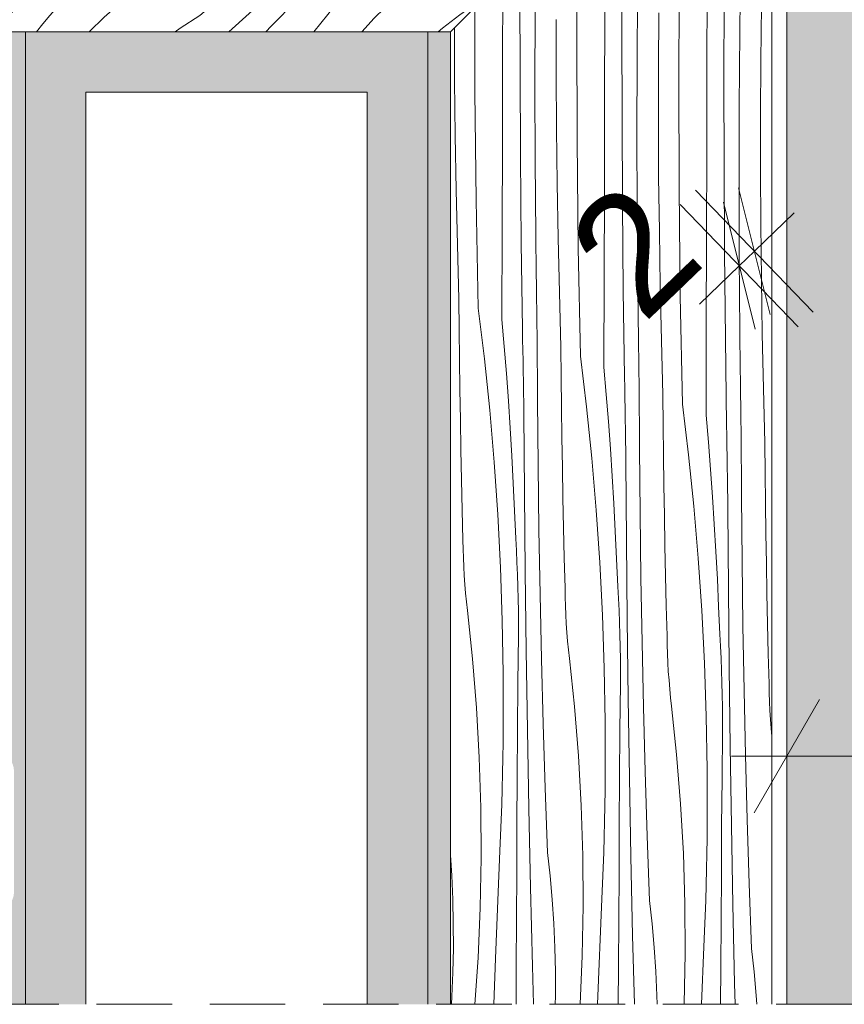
# Model space of a CAD drawing. Extents: x -366324 to -207045, y 68808 to 138616.
# Tile 70 of 170: x -305677 to -304585, y 90203 to 91508. Entities that reach past the tile are written whole.
import ezdxf

# ---------------------------------------------------------------- set-up
doc = ezdxf.new("R2010")
doc.units = 0
doc.header["$MEASUREMENT"] = 0
doc.linetypes.add('Dashed', pattern=[564.444447, 282.222223, -282.222223])
doc.linetypes.add('Krawędzie ukryte', pattern=[150, 100, -50])
for name, color, linetype, lineweight in [('Arch drzwi_Nr_Pióra__21', 7, 'Continuous', 9), ('Arch kolorystyka_Nr_Pióra__41', 7, 'Continuous', 15), ('Arch okna_Nr_Pióra__21', 7, 'Continuous', 9), ('Arch wymiary_Nr_Pióra__21', 7, 'Continuous', 9), ('Arch ściany zewnętrzne_Nr_Pióra__21', 7, 'Continuous', 9), ('INWENT.ŚCIANY_Nr_Pióra__21', 7, 'Continuous', 9)]:
    doc.layers.add(name, color=color, linetype=linetype, lineweight=lineweight)
for name, color, linetype, lineweight, true_color in [('Arch drzwi_Nr_Pióra__22', 7, 'Continuous', 9, 0x7f7f7f), ('Arch kolorystyka_Nr_Pióra__2', 7, 'Continuous', 13, 0x7f7f7f), ('Arch kolorystyka_Nr_Pióra__22', 7, 'Continuous', 9, 0x7f7f7f), ('Arch kolorystyka_Nr_Pióra__81', 7, 'Continuous', 9, 0x5d5d5d)]:
    doc.layers.add(name, color=color, linetype=linetype, lineweight=lineweight, true_color=true_color)
doc.layers.add('Arch wymiary', color=7, linetype='Continuous')
doc.styles.add('GENERATED_STYLE_1', font='txt')
doc.dimstyles.new('GENERATED_STYLE__2', dxfattribs={"dimtxt": 160.000002, "dimasz": 114, "dimexe": 0.18, "dimexo": 0, "dimgap": 0.09, "dimtad": 1, "dimdec": 0, "dimlfac": 0.1, "dimzin": 0, "dimdsep": 46, "dimtxsty": 'GENERATED_STYLE_1', "dimblk": 'ARROWHEAD_2', "dimblk1": 'ARROWHEAD_2', "dimblk2": 'ARROWHEAD_2', "dimcen": 0.09, "dimclrd": 7, "dimclre": 7, "dimclrt": 7, "dimazin": 0, "dimtfac": 1, "dimtdec": 4, "dimtmove": 0, "dimatfit": 3, "dimfxl": 0, "dimtolj": 1, "dimtzin": 0, "dimarcsym": 0})
doc.dimstyles.new('GENERATED_STYLE__3', dxfattribs={"dimtxt": 160.000002, "dimasz": 114, "dimexe": 0.18, "dimexo": 0, "dimgap": 0.09, "dimtad": 1, "dimtih": 1, "dimtoh": 1, "dimdec": 0, "dimlfac": 0.1, "dimzin": 0, "dimdsep": 46, "dimtxsty": 'GENERATED_STYLE_1', "dimblk": 'ARROWHEAD_2', "dimblk1": 'ARROWHEAD_2', "dimblk2": 'ARROWHEAD_2', "dimcen": 0.09, "dimclrd": 7, "dimclre": 7, "dimclrt": 7, "dimazin": 0, "dimtfac": 1, "dimtdec": 4, "dimtmove": 2, "dimatfit": 3, "dimfxl": 0, "dimtolj": 1, "dimtzin": 0, "dimarcsym": 0})
doc.dimstyles.new('GENERATED_STYLE__4', dxfattribs={"dimtxt": 160.000002, "dimasz": 114, "dimexe": 0.18, "dimexo": 0, "dimgap": 0.09, "dimtad": 1, "dimtih": 1, "dimtoh": 1, "dimdec": 0, "dimlfac": 0.1, "dimzin": 0, "dimdsep": 46, "dimtxsty": 'GENERATED_STYLE_1', "dimblk": 'ARROWHEAD_2', "dimblk1": 'ARROWHEAD_2', "dimblk2": 'ARROWHEAD_2', "dimcen": 0.09, "dimclrd": 7, "dimclre": 7, "dimclrt": 7, "dimazin": 0, "dimtfac": 1, "dimtdec": 4, "dimtmove": 0, "dimatfit": 3, "dimfxl": 0, "dimtolj": 1, "dimtzin": 0, "dimarcsym": 0})

# ---------------------------------------------------------------- blocks, each defined once
blk = doc.blocks.new('*X86')
at = {"layer": 'Arch kolorystyka_Nr_Pióra__22', "linetype": 'Continuous'}
for p, q in [((-306161.4, 91905.2), (-306148.9, 91917)), ((-306130.8, 91860.2), (-306073.9, 91915)), ((-306085.1, 91854.9), (-306020, 91917)), ((-306073.9, 91915), (-306071.9, 91917)), ((-306008.5, 91863.9), (-305956, 91917)), ((-305894.6, 91886), (-305861.9, 91917)), ((-305816.6, 91893.4), (-305791, 91917)), ((-305735.4, 91895.3), (-305712.9, 91917)), ((-305689.8, 91890), (-305661.5, 91917)), ((-305613.2, 91899.1), (-305595.4, 91917)), ((-305586.1, 91841.9), (-305503.8, 91917)), ((-305465.6, 91888.6), (-305434, 91917)), ((-305369.3, 91902.8), (-305359.5, 91912)), ((-305361.8, 91861.9), (-305303, 91917)), ((-305359.5, 91912), (-305354.2, 91917)), ((-305282.3, 91868.9), (-305234.8, 91917)), ((-305190.8, 91877.1), (-305146.9, 91917)), ((-305115.6, 91883.7), (-305077.8, 91917)), ((-305013.4, 91901.1), (-305003.5, 91910.3)), ((-305003.5, 91910.3), (-304996.3, 91917)), ((-304966.5, 91897), (-304945.1, 91917)), ((-304887, 91904.1), (-304874.2, 91917)), ((-304795.5, 91912.2), (-304854.3, 91875)), ((-304795.5, 91912.2), (-304790.1, 91917)), ((-304743.2, 91896.8), (-304722.2, 91917)), ((-305745.1, 91886.1), (-305735.4, 91895.3)), ((-305677.7, 91833.8), (-305613.2, 91899.1)), ((-305379.1, 91893.6), (-305369.3, 91902.8)), ((-305023.3, 91891.9), (-305013.4, 91901.1)), ((-304974.8, 91889.2), (-304966.5, 91897)), ((-304887, 91904.1), (-304915, 91884.2)), ((-304766.4, 91874.7), (-304743.2, 91896.8)), ((-305981.5, 91806.8), (-305894.6, 91886)), ((-305860.9, 91853.4), (-305816.6, 91893.4)), ((-305757.2, 91826.7), (-305689.8, 91890)), ((-305754.9, 91876.9), (-305745.1, 91886.1)), ((-305511, 91848.6), (-305465.6, 91888.6)), ((-305398.8, 91875.2), (-305388.9, 91884.4)), ((-305388.9, 91884.4), (-305379.1, 91893.6)), ((-305138.5, 91861.6), (-305115.6, 91883.7)), ((-305071.8, 91844.5), (-305023.3, 91891.9)), ((-304983.2, 91881.5), (-304974.8, 91889.2)), ((-304915, 91884.2), (-304942.5, 91864.3)), ((-305764.6, 91867.7), (-305754.9, 91876.9)), ((-305408.7, 91866), (-305398.8, 91875.2)), ((-305282.3, 91868.9), (-305310.3, 91849.1)), ((-305190.8, 91877.1), (-305249.6, 91839.9)), ((-305000, 91866), (-304991.6, 91873.7)), ((-304991.6, 91873.7), (-304983.2, 91881.5)), ((-304854.3, 91875), (-304910.6, 91837.4)), ((-304789.8, 91852.6), (-304766.4, 91874.7)), ((-306140.5, 91851), (-306130.8, 91860.2)), ((-306073, 91798.6), (-306008.5, 91863.9)), ((-305784.3, 91849.3), (-305774.4, 91858.5)), ((-305774.4, 91858.5), (-305764.6, 91867.7)), ((-305467.1, 91809.4), (-305418.7, 91856.8)), ((-305418.7, 91856.8), (-305408.7, 91866)), ((-305370.2, 91854.1), (-305361.8, 91861.9)), ((-305161.7, 91839.5), (-305138.5, 91861.6)), ((-305016.9, 91850.4), (-305008.4, 91858.2)), ((-305008.4, 91858.2), (-305000, 91866)), ((-304942.5, 91864.3), (-304969.4, 91844.3)), ((-306152.5, 91791.6), (-306085.1, 91854.9)), ((-306150.2, 91841.8), (-306140.5, 91851)), ((-305906.3, 91813.5), (-305860.9, 91853.4)), ((-305794.1, 91840.1), (-305784.3, 91849.3)), ((-305533.9, 91826.5), (-305511, 91848.6)), ((-305386.9, 91838.6), (-305378.6, 91846.3)), ((-305378.6, 91846.3), (-305370.2, 91854.1)), ((-305310.3, 91849.1), (-305337.8, 91829.1)), ((-305121.2, 91797.1), (-305071.8, 91844.5)), ((-305025.3, 91842.7), (-305016.9, 91850.4)), ((-304969.4, 91844.3), (-304995.8, 91824.2)), ((-304813.6, 91830.5), (-304789.8, 91852.6)), ((-306161.4, 91831.2), (-306160, 91832.6)), ((-306160, 91832.6), (-306150.2, 91841.8)), ((-305814, 91821.7), (-305804.1, 91830.9)), ((-305804.1, 91830.9), (-305794.1, 91840.1)), ((-305677.7, 91833.8), (-305705.7, 91813.9)), ((-305586.1, 91841.9), (-305645, 91804.8)), ((-305403.8, 91823.1), (-305395.3, 91830.8)), ((-305395.3, 91830.8), (-305386.9, 91838.6)), ((-305249.6, 91839.9), (-305305.9, 91802.3)), ((-305185.2, 91817.4), (-305161.7, 91839.5)), ((-305093.5, 91777), (-305033.8, 91834.9)), ((-305033.8, 91834.9), (-305025.3, 91842.7)), ((-304910.6, 91837.4), (-304964.3, 91799.3)), ((-304837.6, 91808.4), (-304813.6, 91830.5)), ((-305862.5, 91774.2), (-305814, 91821.7)), ((-305773.9, 91811.2), (-305765.5, 91819)), ((-305765.5, 91819), (-305757.2, 91826.7)), ((-305557.1, 91804.4), (-305533.9, 91826.5)), ((-305412.2, 91815.3), (-305403.8, 91823.1)), ((-305337.8, 91829.1), (-305364.8, 91809.1)), ((-305208.9, 91795.4), (-305185.2, 91817.4)), ((-304995.8, 91824.2), (-305021.7, 91804.1)), ((-305981.5, 91806.8), (-306040.3, 91769.6)), ((-305929.2, 91791.4), (-305906.3, 91813.5)), ((-305782.3, 91803.4), (-305773.9, 91811.2)), ((-305705.7, 91813.9), (-305733.2, 91794)), ((-305645, 91804.8), (-305701.3, 91767.1)), ((-305580.5, 91782.3), (-305557.1, 91804.4)), ((-305516.6, 91762), (-305467.1, 91809.4)), ((-305429.1, 91799.8), (-305420.7, 91807.6)), ((-305420.7, 91807.6), (-305412.2, 91815.3)), ((-305364.8, 91809.1), (-305391.2, 91789.1)), ((-305021.7, 91804.1), (-305047.1, 91783.9)), ((-304861.9, 91786.3), (-304837.6, 91808.4)), ((-306160.9, 91783.8), (-306152.5, 91791.6)), ((-306073, 91798.6), (-306101, 91778.8)), ((-305952.4, 91769.3), (-305929.2, 91791.4)), ((-305799.1, 91787.9), (-305790.7, 91795.7)), ((-305790.7, 91795.7), (-305782.3, 91803.4)), ((-305733.2, 91794), (-305760.1, 91774)), ((-305488.8, 91741.9), (-305429.1, 91799.8)), ((-305305.9, 91802.3), (-305359.6, 91764.2)), ((-305232.9, 91773.3), (-305208.9, 91795.4)), ((-305171.7, 91749.7), (-305121.2, 91797.1)), ((-304964.3, 91799.3), (-305015.3, 91760.9)), ((-306161.4, 91783.3), (-306160.9, 91783.8)), ((-306101, 91778.8), (-306128.5, 91758.9)), ((-305816, 91772.4), (-305807.5, 91780.2)), ((-305807.5, 91780.2), (-305799.1, 91787.9)), ((-305604.2, 91760.2), (-305580.5, 91782.3)), ((-305391.2, 91789.1), (-305417.1, 91769)), ((-305047.1, 91783.9), (-305071.9, 91763.7)), ((-304886.4, 91764.3), (-304861.9, 91786.3)), ((-306040.3, 91769.6), (-306096.6, 91732)), ((-305975.9, 91747.2), (-305952.4, 91769.3)), ((-305911.9, 91726.8), (-305862.5, 91774.2)), ((-305884.1, 91706.7), (-305824.5, 91764.7)), ((-305824.5, 91764.7), (-305816, 91772.4)), ((-305760.1, 91774), (-305786.5, 91753.9)), ((-305701.3, 91767.1), (-305755, 91729.1)), ((-305417.1, 91769), (-305442.4, 91748.8)), ((-305257.2, 91751.2), (-305232.9, 91773.3)), ((-305154, 91719.1), (-305093.5, 91777)), ((-306128.5, 91758.9), (-306155.4, 91738.9)), ((-305786.5, 91753.9), (-305812.4, 91733.8)), ((-305628.3, 91738.1), (-305604.2, 91760.2)), ((-305567, 91714.6), (-305516.6, 91762)), ((-305359.6, 91764.2), (-305410.6, 91725.8)), ((-305071.9, 91763.7), (-305096.1, 91743.5)), ((-305015.3, 91760.9), (-305063.5, 91722.3)), ((-304911.2, 91742.2), (-304886.4, 91764.3)), ((-306155.4, 91738.9), (-306161.4, 91734.3)), ((-305999.6, 91725.1), (-305975.9, 91747.2)), ((-305549.3, 91683.9), (-305488.8, 91741.9)), ((-305442.4, 91748.8), (-305467.2, 91728.6)), ((-305281.8, 91729.1), (-305257.2, 91751.2)), ((-305223.1, 91702.3), (-305171.7, 91749.7)), ((-305107.4, 91734.7), (-305096.1, 91743.5)), ((-304918.3, 91735.7), (-304911.2, 91742.2)), ((-306096.6, 91732), (-306150.3, 91693.9)), ((-305962.4, 91679.4), (-305911.9, 91726.8)), ((-305812.4, 91733.8), (-305837.8, 91713.7)), ((-305755, 91729.1), (-305806, 91690.7)), ((-305652.5, 91716.1), (-305628.3, 91738.1)), ((-305467.2, 91728.6), (-305491.4, 91708.3)), ((-305410.6, 91725.8), (-305458.8, 91687.1)), ((-305306.6, 91707.1), (-305281.8, 91729.1)), ((-305128.9, 91716.9), (-305118.3, 91725.8)), ((-305118.3, 91725.8), (-305107.4, 91734.7)), ((-304933.7, 91722.6), (-304925.8, 91729.1)), ((-304925.8, 91729.1), (-304918.3, 91735.7)), ((-306023.6, 91703), (-305999.6, 91725.1)), ((-305837.8, 91713.7), (-305862.5, 91693.5)), ((-305677.1, 91694), (-305652.5, 91716.1)), ((-305618.5, 91667.2), (-305567, 91714.6)), ((-305215.4, 91661.2), (-305154, 91719.1)), ((-305139.2, 91708), (-305128.9, 91716.9)), ((-305063.5, 91722.3), (-305108.7, 91683.4)), ((-304950.6, 91709.7), (-304941.9, 91716.2)), ((-304941.9, 91716.2), (-304933.7, 91722.6)), ((-306047.9, 91680.9), (-306023.6, 91703)), ((-305944.7, 91648.8), (-305884.1, 91706.7)), ((-305513.7, 91690.7), (-305502.7, 91699.5)), ((-305502.7, 91699.5), (-305491.4, 91708.3)), ((-305321.1, 91694), (-305313.7, 91700.5)), ((-305313.7, 91700.5), (-305306.6, 91707.1)), ((-305275.6, 91655), (-305223.1, 91702.3)), ((-305149.1, 91699.1), (-305139.2, 91708)), ((-304968.9, 91697), (-304959.5, 91703.3)), ((-304959.5, 91703.3), (-304950.6, 91709.7)), ((-306150.3, 91693.9), (-306161.4, 91685.6)), ((-305862.5, 91693.5), (-305886.8, 91673.2)), ((-305806, 91690.7), (-305854.2, 91652)), ((-305701.9, 91672), (-305677.1, 91694)), ((-305524.3, 91681.8), (-305513.7, 91690.7)), ((-305458.8, 91687.1), (-305504.1, 91648.2)), ((-305337.3, 91681), (-305329, 91687.5)), ((-305329, 91687.5), (-305321.1, 91694)), ((-305167.7, 91681.3), (-305158.6, 91690.2)), ((-305158.6, 91690.2), (-305149.1, 91699.1)), ((-305032.1, 91655.3), (-304978.5, 91690.7)), ((-304978.5, 91690.7), (-304968.9, 91697)), ((-306072.4, 91658.9), (-306047.9, 91680.9)), ((-306013.8, 91632), (-305962.4, 91679.4)), ((-305898.1, 91664.4), (-305886.8, 91673.2)), ((-305610.7, 91626), (-305549.3, 91683.9)), ((-305534.5, 91672.9), (-305524.3, 91681.8)), ((-305354.9, 91668.2), (-305345.9, 91674.6)), ((-305345.9, 91674.6), (-305337.3, 91681)), ((-305176.5, 91672.3), (-305167.7, 91681.3)), ((-305108.7, 91683.4), (-305151, 91644.4)), ((-305909, 91655.5), (-305898.1, 91664.4)), ((-305716.5, 91658.9), (-305709, 91665.4)), ((-305709, 91665.4), (-305701.9, 91672)), ((-305670.9, 91619.8), (-305618.5, 91667.2)), ((-305553.9, 91655.1), (-305544.4, 91664)), ((-305544.4, 91664), (-305534.5, 91672.9)), ((-305373.9, 91655.6), (-305364.2, 91661.8)), ((-305364.2, 91661.8), (-305354.9, 91668.2)), ((-305277.6, 91603.3), (-305215.4, 91661.2)), ((-305209.8, 91637.7), (-305176.5, 91672.3)), ((-306097.3, 91636.8), (-306072.4, 91658.9)), ((-306006.1, 91590.9), (-305944.7, 91648.8)), ((-305919.6, 91646.7), (-305909, 91655.5)), ((-305854.2, 91652), (-305899.4, 91613.1)), ((-305732.6, 91645.9), (-305724.4, 91652.4)), ((-305724.4, 91652.4), (-305716.5, 91658.9)), ((-305563.1, 91646.1), (-305553.9, 91655.1)), ((-305504.1, 91648.2), (-305546.3, 91609.3)), ((-305427.4, 91620.1), (-305373.9, 91655.6)), ((-305329, 91607.6), (-305275.6, 91655)), ((-305082, 91619.3), (-305032.1, 91655.3)), ((-306104.3, 91630.3), (-306097.3, 91636.8)), ((-305939.7, 91628.8), (-305929.9, 91637.8)), ((-305929.9, 91637.8), (-305919.6, 91646.7)), ((-305750.2, 91633), (-305741.2, 91639.4)), ((-305741.2, 91639.4), (-305732.6, 91645.9)), ((-305605.2, 91602.5), (-305571.8, 91637.2)), ((-305571.8, 91637.2), (-305563.1, 91646.1)), ((-305243.3, 91603), (-305209.8, 91637.7)), ((-305151, 91644.4), (-305190.2, 91605.4)), ((-306119.7, 91617.2), (-306111.8, 91623.7)), ((-306111.8, 91623.7), (-306104.3, 91630.3)), ((-306066.3, 91584.7), (-306013.8, 91632)), ((-305949.3, 91619.9), (-305939.7, 91628.8)), ((-305769.2, 91620.4), (-305759.6, 91626.7)), ((-305759.6, 91626.7), (-305750.2, 91633)), ((-305673, 91568.1), (-305610.7, 91626)), ((-306136.6, 91604.3), (-306127.9, 91610.7)), ((-306127.9, 91610.7), (-306119.7, 91617.2)), ((-305967.2, 91602.1), (-305958.4, 91611)), ((-305958.4, 91611), (-305949.3, 91619.9)), ((-305899.4, 91613.1), (-305941.7, 91574.1)), ((-305822.8, 91585), (-305769.2, 91620.4)), ((-305724.3, 91572.5), (-305670.9, 91619.8)), ((-305546.3, 91609.3), (-305585.5, 91570.2)), ((-305477.3, 91584.1), (-305427.4, 91620.1)), ((-305128, 91582.9), (-305082, 91619.3)), ((-306154.9, 91591.6), (-306145.6, 91597.9)), ((-306145.6, 91597.9), (-306136.6, 91604.3)), ((-306000.5, 91567.4), (-305967.2, 91602.1)), ((-305638.6, 91567.9), (-305605.2, 91602.5)), ((-305383.4, 91560.4), (-305329, 91607.6)), ((-305340.7, 91545.4), (-305277.6, 91603.3)), ((-305276.8, 91568.3), (-305243.3, 91603)), ((-305201, 91594), (-305190.2, 91605.4)), ((-306161.4, 91587.3), (-306154.9, 91591.6)), ((-306119.7, 91537.4), (-306066.3, 91584.7)), ((-306068.3, 91533), (-306006.1, 91590.9)), ((-305872.7, 91549), (-305822.8, 91585)), ((-305523.4, 91547.7), (-305477.3, 91584.1)), ((-305221.9, 91571.2), (-305211.6, 91582.6)), ((-305211.6, 91582.6), (-305201, 91594)), ((-305170.1, 91546.2), (-305128, 91582.9)), ((-305941.7, 91574.1), (-305980.9, 91535.1)), ((-305778.7, 91525.2), (-305724.3, 91572.5)), ((-305596.4, 91558.8), (-305585.5, 91570.2)), ((-305232, 91559.8), (-305221.9, 91571.2)), ((-306033.9, 91532.7), (-306000.5, 91567.4)), ((-305736, 91510.3), (-305673, 91568.1)), ((-305672.1, 91533.2), (-305638.6, 91567.9)), ((-305607, 91547.4), (-305596.4, 91558.8)), ((-305438.7, 91513.2), (-305383.4, 91560.4)), ((-305310.4, 91533.7), (-305276.8, 91568.3)), ((-305241.7, 91548.4), (-305232, 91559.8)), ((-305918.7, 91512.6), (-305872.7, 91549)), ((-305617.3, 91536), (-305607, 91547.4)), ((-305565.4, 91511), (-305523.4, 91547.7)), ((-305400.2, 91491.6), (-305340.7, 91545.4)), ((-305251.2, 91537.1), (-305241.7, 91548.4)), ((-305207.9, 91509.4), (-305170.1, 91546.2)), ((-306161.4, 91501.1), (-306119.7, 91537.4)), ((-306113.5, 91491.6), (-306068.3, 91533)), ((-306067.5, 91498.1), (-306033.9, 91532.7)), ((-305991.7, 91523.7), (-305980.9, 91535.1)), ((-305705.8, 91498.5), (-305672.1, 91533.2)), ((-305627.3, 91524.7), (-305617.3, 91536)), ((-305344.2, 91499), (-305310.4, 91533.7)), ((-305260.4, 91525.7), (-305251.2, 91537.1)), ((-305094.2, 91513.9), (-305069.5, 91531.2)), ((-305069.5, 91531.2), (-305062.9, 91535.6)), ((-306002.3, 91512.3), (-305991.7, 91523.7)), ((-305818.2, 91491.6), (-305778.7, 91525.2)), ((-305637.1, 91513.3), (-305627.3, 91524.7)), ((-305269.3, 91514.4), (-305260.4, 91525.7)), ((-306012.6, 91500.9), (-306002.3, 91512.3)), ((-305942.8, 91491.6), (-305918.7, 91512.6)), ((-305756.7, 91491.6), (-305736, 91510.3)), ((-305646.6, 91501.9), (-305637.1, 91513.3)), ((-305585.4, 91491.6), (-305565.4, 91511)), ((-305464.9, 91496.1), (-305438.7, 91513.2)), ((-305287.5, 91491.6), (-305269.3, 91514.4)), ((-305224.1, 91491.6), (-305207.9, 91509.4)), ((-305117.3, 91496.4), (-305094.2, 91513.9)), ((-306073.8, 91491.6), (-306067.5, 91498.1)), ((-306020.8, 91491.6), (-306012.6, 91500.9)), ((-305712.5, 91491.6), (-305705.8, 91498.5)), ((-305655, 91491.6), (-305646.6, 91501.9)), ((-305471.3, 91491.6), (-305464.9, 91496.1)), ((-305351.4, 91491.6), (-305344.2, 91499)), ((-305123.1, 91491.6), (-305117.3, 91496.4))]:
    blk.add_line(p, q, dxfattribs=at)
blk = doc.blocks.new('Wypełnienie_43')
at = {"layer": 'Arch kolorystyka_Nr_Pióra__22', "linetype": 'Dashed'}
blk.add_blockref('*X86', (0, 0), dxfattribs=at)
blk = doc.blocks.new('*X88')
at = {"layer": 'Arch kolorystyka_Nr_Pióra__22', "linetype": 'Continuous'}
for p, q in [((-304939.6, 91491.7), (-304938.6, 91635.1)), ((-304879.8, 91491.9), (-304879.5, 91606.4)), ((-304723.7, 91491.2), (-304722.4, 91590.2)), ((-304804.5, 91428.2), (-304803.5, 91571.6)), ((-304767.1, 91455.5), (-304766.8, 91573.6)), ((-305037.7, 91464.5), (-305037.4, 91561.1)), ((-305014.7, 91440.9), (-305014.9, 91555.4)), ((-304859.5, 91455.6), (-304858.8, 91554.7)), ((-304744.7, 91428.4), (-304744.4, 91542.8)), ((-305074.3, 91411.8), (-305074.6, 91523.9)), ((-304994.9, 91419.9), (-304994.6, 91519.1)), ((-304902.6, 91401), (-304902.2, 91519)), ((-304831.5, 91444.4), (-304831, 91516.8)), ((-304695.9, 91453.3), (-304695.1, 91525.7)), ((-304966.6, 91435.5), (-304966.6, 91507.9)), ((-305101.3, 91426.5), (-305101.6, 91496.8)), ((-304939.2, 91348.2), (-304939.6, 91491.7)), ((-304879.6, 91377.4), (-304879.8, 91491.9)), ((-304724.4, 91392), (-304723.7, 91491.2)), ((-305038, 91346.5), (-305037.7, 91464.5)), ((-304859.8, 91356.4), (-304859.5, 91455.6)), ((-304767.5, 91337.5), (-304767.1, 91455.5)), ((-304696.4, 91380.9), (-304695.9, 91453.3)), ((-305014.1, 91326.5), (-305014.7, 91440.9)), ((-304831.5, 91371.9), (-304831.5, 91444.4)), ((-305100.4, 91354.1), (-305101.3, 91426.5)), ((-304966.2, 91363), (-304966.6, 91435.5)), ((-304804.1, 91284.7), (-304804.5, 91428.2)), ((-304744.5, 91313.9), (-304744.7, 91428.4)), ((-304994.6, 91320.8), (-304994.9, 91419.9)), ((-305072.7, 91268.4), (-305074.3, 91411.8)), ((-304902.9, 91283), (-304902.6, 91401)), ((-304724.7, 91292.9), (-304724.4, 91392)), ((-304879, 91263), (-304879.6, 91377.4)), ((-304696.4, 91308.4), (-304696.4, 91380.9)), ((-304965.3, 91290.6), (-304966.2, 91363)), ((-304831.1, 91299.5), (-304831.5, 91371.9)), ((-305099.2, 91281.8), (-305100.4, 91354.1)), ((-304937.6, 91204.9), (-304939.2, 91348.2)), ((-304859.5, 91257.3), (-304859.8, 91356.4)), ((-305038.3, 91228.4), (-305038, 91346.5)), ((-304767.8, 91219.5), (-304767.5, 91337.5)), ((-305013, 91212), (-305014.1, 91326.5)), ((-304993.8, 91221.7), (-304994.6, 91320.8)), ((-304743.9, 91199.4), (-304744.5, 91313.9)), ((-304696, 91236), (-304696.4, 91308.4)), ((-304830.2, 91227.1), (-304831.1, 91299.5)), ((-305097.6, 91209.4), (-305099.2, 91281.8)), ((-304964.1, 91218.2), (-304965.3, 91290.6)), ((-304903.2, 91164.9), (-304902.9, 91283)), ((-304802.5, 91141.3), (-304804.1, 91284.7)), ((-304724.4, 91193.8), (-304724.7, 91292.9)), ((-305069.9, 91125.1), (-305072.7, 91268.4)), ((-304877.9, 91148.5), (-304879, 91263)), ((-304858.7, 91158.2), (-304859.5, 91257.3)), ((-304695.1, 91163.6), (-304696, 91236)), ((-305038.6, 91110.4), (-305038.3, 91228.4)), ((-304993.7, 91205), (-304993.8, 91221.7)), ((-304962.5, 91145.9), (-304964.1, 91218.2)), ((-304829, 91154.7), (-304830.2, 91227.1)), ((-304768.1, 91101.4), (-304767.8, 91219.5)), ((-305095.5, 91137.2), (-305097.6, 91209.4)), ((-305011.4, 91097.6), (-305013, 91212)), ((-304993.5, 91188.4), (-304993.7, 91205)), ((-304934.8, 91061.6), (-304937.6, 91204.9)), ((-304742.8, 91085), (-304743.9, 91199.4)), ((-304723.6, 91094.7), (-304724.4, 91193.8)), ((-304993.2, 91171.7), (-304993.5, 91188.4)), ((-304993, 91155.1), (-304993.2, 91171.7)), ((-304903.5, 91046.9), (-304903.2, 91164.9)), ((-304992.8, 91138.4), (-304993, 91155.1)), ((-304858.6, 91141.5), (-304858.7, 91158.2)), ((-304827.4, 91082.4), (-304829, 91154.7)), ((-304693.9, 91091.2), (-304695.1, 91163.6)), ((-304992.5, 91121.8), (-304992.8, 91138.4)), ((-304960.5, 91073.7), (-304962.5, 91145.9)), ((-304876.3, 91034.1), (-304877.9, 91148.5)), ((-304858.4, 91124.9), (-304858.6, 91141.5)), ((-304799.7, 90998.1), (-304802.5, 91141.3)), ((-305095.2, 91097.2), (-305095.5, 91137.2)), ((-305069.9, 91125.1), (-305061.7, 91058)), ((-304992.3, 91105.2), (-304992.5, 91121.8)), ((-304858.2, 91108.2), (-304858.4, 91124.9)), ((-305038.6, 91110.4), (-305035.5, 91074.5)), ((-304992, 91088.5), (-304992.3, 91105.2)), ((-304857.9, 91091.6), (-304858.2, 91108.2)), ((-304768.4, 90983.4), (-304768.1, 91101.4)), ((-305094.8, 91057.3), (-305095.2, 91097.2)), ((-305011.2, 91083.6), (-305011.4, 91097.6)), ((-304991.6, 91002.8), (-304992, 91088.5)), ((-304857.7, 91074.9), (-304857.9, 91091.6)), ((-304723.5, 91078), (-304723.6, 91094.7)), ((-304692.3, 91018.9), (-304693.9, 91091.2)), ((-305035.5, 91074.5), (-305032.7, 91038.5)), ((-305011, 91069.6), (-305011.2, 91083.6)), ((-304960.2, 91033.7), (-304960.5, 91073.7)), ((-304857.4, 91058.3), (-304857.7, 91074.9)), ((-304825.4, 91010.2), (-304827.4, 91082.4)), ((-304741.2, 90970.6), (-304742.8, 91085)), ((-304723.3, 91061.4), (-304723.5, 91078)), ((-305010.7, 91055.6), (-305011, 91069.6)), ((-304934.8, 91061.6), (-304926.6, 90994.5)), ((-304723.1, 91044.7), (-304723.3, 91061.4)), ((-305094.3, 91017.4), (-305094.8, 91057.3)), ((-305061.7, 91058), (-305054.7, 90989.9)), ((-305010.5, 91041.6), (-305010.7, 91055.6)), ((-304903.5, 91046.9), (-304900.4, 91011)), ((-304857.2, 91041.6), (-304857.4, 91058.3)), ((-305032.7, 91038.5), (-305030.1, 91002.3)), ((-305010.2, 91027.5), (-305010.5, 91041.6)), ((-304876.1, 91020.1), (-304876.3, 91034.1)), ((-304856.9, 91025), (-304857.2, 91041.6)), ((-304722.8, 91028.1), (-304723.1, 91044.7)), ((-305010, 91013.5), (-305010.2, 91027.5)), ((-304959.7, 90993.8), (-304960.2, 91033.7)), ((-304856.5, 90939.3), (-304856.9, 91025)), ((-304722.6, 91011.4), (-304722.8, 91028.1)), ((-305093.7, 90977.4), (-305094.3, 91017.4)), ((-305009.7, 90999.5), (-305010, 91013.5)), ((-304900.4, 91011), (-304897.6, 90975)), ((-304875.9, 91006.1), (-304876.1, 91020.1)), ((-304825.1, 90970.2), (-304825.4, 91010.2)), ((-304722.3, 90994.8), (-304722.6, 91011.4)), ((-304690.3, 90946.7), (-304692.3, 91018.9)), ((-305030.1, 91002.3), (-305027.7, 90966.1)), ((-305009.5, 90985.5), (-305009.7, 90999.5)), ((-304990.8, 90917.1), (-304991.6, 91002.8)), ((-304875.6, 90992.1), (-304875.9, 91006.1)), ((-304799.7, 90998.1), (-304791.5, 90930.9)), ((-304722.1, 90978.1), (-304722.3, 90994.8)), ((-305054.7, 90989.9), (-305048.9, 90921.1)), ((-305008.8, 90880.8), (-305009.5, 90985.5)), ((-304959.2, 90953.8), (-304959.7, 90993.8)), ((-304926.6, 90994.5), (-304919.6, 90926.4)), ((-304875.4, 90978), (-304875.6, 90992.1)), ((-304768.4, 90983.4), (-304765.3, 90947.5)), ((-305093, 90937.5), (-305093.7, 90977.4)), ((-304897.6, 90975), (-304895, 90938.8)), ((-304875.1, 90964), (-304875.4, 90978)), ((-304824.6, 90930.3), (-304825.1, 90970.2)), ((-304741, 90956.6), (-304741.2, 90970.6)), ((-304721.8, 90961.5), (-304722.1, 90978.1)), ((-305027.7, 90966.1), (-305025.5, 90929.7)), ((-304874.9, 90950), (-304875.1, 90964)), ((-304740.8, 90942.6), (-304741, 90956.6)), ((-304721.4, 90875.8), (-304721.8, 90961.5)), ((-304958.6, 90913.9), (-304959.2, 90953.8)), ((-304874.6, 90936), (-304874.9, 90950)), ((-304765.3, 90947.5), (-304762.5, 90911.5)), ((-304740.5, 90928.5), (-304740.8, 90942.6)), ((-304690, 90906.7), (-304690.3, 90946.7)), ((-305092.2, 90897.6), (-305093, 90937.5)), ((-305025.5, 90929.7), (-305023.6, 90893.3)), ((-304895, 90938.8), (-304892.6, 90902.6)), ((-304874.4, 90922), (-304874.6, 90936)), ((-304855.7, 90853.5), (-304856.5, 90939.3)), ((-304824.1, 90890.3), (-304824.6, 90930.3)), ((-304791.5, 90930.9), (-304784.5, 90862.9)), ((-305048.9, 90921.1), (-305044.1, 90851.7)), ((-304989.7, 90831.4), (-304990.8, 90917.1)), ((-304919.6, 90926.4), (-304913.8, 90857.6)), ((-304873.7, 90817.2), (-304874.4, 90922)), ((-304740.3, 90914.5), (-304740.5, 90928.5)), ((-304957.9, 90874), (-304958.6, 90913.9)), ((-304762.5, 90911.5), (-304759.9, 90875.3)), ((-304740, 90900.5), (-304740.3, 90914.5)), ((-304689.6, 90866.8), (-304690, 90906.7)), ((-305091.2, 90857.7), (-305092.2, 90897.6)), ((-305023.6, 90893.3), (-305021.9, 90856.8)), ((-304892.6, 90902.6), (-304890.4, 90866.2)), ((-304823.5, 90850.4), (-304824.1, 90890.3)), ((-304739.8, 90886.5), (-304740, 90900.5)), ((-305007.8, 90776.1), (-305008.8, 90880.8)), ((-304739.5, 90872.5), (-304739.8, 90886.5)), ((-304957.1, 90834.1), (-304957.9, 90874)), ((-304890.4, 90866.2), (-304888.5, 90829.8)), ((-304759.9, 90875.3), (-304757.5, 90839.1)), ((-304739.3, 90858.4), (-304739.5, 90872.5)), ((-304720.7, 90790), (-304721.4, 90875.8)), ((-304689, 90826.8), (-304689.6, 90866.8)), ((-305090.2, 90817.9), (-305091.2, 90857.7)), ((-305044.1, 90851.7), (-305040.6, 90781.8)), ((-305021.9, 90856.8), (-305020.4, 90820.2)), ((-304913.8, 90857.6), (-304909, 90788.2)), ((-304854.6, 90767.9), (-304855.7, 90853.5)), ((-304784.5, 90862.9), (-304778.7, 90794.1)), ((-304738.6, 90753.7), (-304739.3, 90858.4)), ((-304822.8, 90810.5), (-304823.5, 90850.4)), ((-304757.5, 90839.1), (-304755.3, 90802.7)), ((-304988.2, 90745.7), (-304989.7, 90831.4)), ((-304956.1, 90794.2), (-304957.1, 90834.1)), ((-304888.5, 90829.8), (-304886.8, 90793.2)), ((-304688.4, 90786.9), (-304689, 90826.8)), ((-305090, 90806), (-305090.2, 90817.9)), ((-305019.5, 90804.2), (-305020.4, 90820.2)), ((-304872.7, 90712.5), (-304873.7, 90817.2)), ((-305089.6, 90794.2), (-305090, 90806)), ((-305018.7, 90788.2), (-305019.5, 90804.2)), ((-304822, 90770.6), (-304822.8, 90810.5)), ((-304755.3, 90802.7), (-304753.4, 90766.3)), ((-305089.1, 90782.5), (-305089.6, 90794.2)), ((-305018, 90772.2), (-305018.7, 90788.2)), ((-304955.1, 90754.4), (-304956.1, 90794.2)), ((-304909, 90788.2), (-304905.5, 90718.3)), ((-304886.8, 90793.2), (-304885.3, 90756.6)), ((-304778.7, 90794.1), (-304773.9, 90724.7)), ((-304719.5, 90704.4), (-304720.7, 90790)), ((-304687.7, 90747), (-304688.4, 90786.9)), ((-305088.5, 90770.8), (-305089.1, 90782.5)), ((-305040.6, 90781.8), (-305038.2, 90711.5)), ((-305006.5, 90671.4), (-305007.8, 90776.1)), ((-305087.6, 90759.1), (-305088.5, 90770.8)), ((-305017.5, 90756.1), (-305018, 90772.2)), ((-304853.1, 90682.2), (-304854.6, 90767.9)), ((-304821, 90730.7), (-304822, 90770.6)), ((-304753.4, 90766.3), (-304751.7, 90729.7)), ((-305086.7, 90747.6), (-305087.6, 90759.1)), ((-305085.5, 90736.1), (-305086.7, 90747.6)), ((-305017.2, 90740), (-305017.5, 90756.1)), ((-304954.9, 90742.5), (-304955.1, 90754.4)), ((-304884.4, 90740.7), (-304885.3, 90756.6)), ((-304737.6, 90649), (-304738.6, 90753.7)), ((-304686.9, 90707.1), (-304687.7, 90747)), ((-305084.3, 90724.7), (-305085.5, 90736.1)), ((-305016.9, 90723.8), (-305017.2, 90740)), ((-304986.3, 90660.1), (-304988.2, 90745.7)), ((-304954.5, 90730.7), (-304954.9, 90742.5)), ((-304883.6, 90724.7), (-304884.4, 90740.7)), ((-305077.5, 90660.7), (-305084.3, 90724.7)), ((-305016.9, 90707.7), (-305016.9, 90723.8)), ((-304954, 90719), (-304954.5, 90730.7)), ((-304882.9, 90708.6), (-304883.6, 90724.7)), ((-304820, 90690.9), (-304821, 90730.7)), ((-304773.9, 90724.7), (-304770.4, 90654.8)), ((-304751.7, 90729.7), (-304750.2, 90693.1)), ((-305038.2, 90711.5), (-305037, 90641)), ((-305016.9, 90691.6), (-305016.9, 90707.7)), ((-304953.4, 90707.2), (-304954, 90719)), ((-304905.5, 90718.3), (-304903.1, 90648)), ((-304882.4, 90692.6), (-304882.9, 90708.6)), ((-304871.4, 90607.9), (-304872.7, 90712.5)), ((-304952.5, 90695.6), (-304953.4, 90707.2)), ((-304951.6, 90684), (-304952.5, 90695.6)), ((-304718, 90618.7), (-304719.5, 90704.4)), ((-304685.9, 90667.2), (-304686.9, 90707.1)), ((-305017.4, 90628.9), (-305016.9, 90691.6)), ((-304950.4, 90672.6), (-304951.6, 90684)), ((-304882.1, 90676.4), (-304882.4, 90692.6)), ((-304851.2, 90596.6), (-304853.1, 90682.2)), ((-304819.8, 90679), (-304820, 90690.9)), ((-304749.3, 90677.2), (-304750.2, 90693.1)), ((-305004.9, 90566.7), (-305006.5, 90671.4)), ((-304949.2, 90661.2), (-304950.4, 90672.6)), ((-304881.8, 90660.3), (-304882.1, 90676.4)), ((-304819.4, 90667.2), (-304819.8, 90679)), ((-304748.5, 90661.2), (-304749.3, 90677.2)), ((-305072.3, 90595.6), (-305077.5, 90660.7)), ((-304984, 90574.6), (-304986.3, 90660.1)), ((-304942.4, 90597.2), (-304949.2, 90661.2)), ((-304881.8, 90644.2), (-304881.8, 90660.3)), ((-304818.9, 90655.4), (-304819.4, 90667.2)), ((-304818.3, 90643.7), (-304818.9, 90655.4)), ((-304747.8, 90645.1), (-304748.5, 90661.2)), ((-304684.9, 90627.3), (-304685.9, 90667.2)), ((-304903.1, 90648), (-304901.9, 90577.5)), ((-304881.8, 90628), (-304881.8, 90644.2)), ((-304817.4, 90632.1), (-304818.3, 90643.7)), ((-304770.4, 90654.8), (-304768, 90584.5)), ((-304747.3, 90629), (-304747.8, 90645.1)), ((-304736.3, 90544.3), (-304737.6, 90649)), ((-305037, 90641), (-305036.9, 90570.5)), ((-304816.5, 90620.5), (-304817.4, 90632.1)), ((-305017.9, 90566.2), (-305017.4, 90628.9)), ((-304882.3, 90565.4), (-304881.8, 90628)), ((-304815.3, 90609.1), (-304816.5, 90620.5)), ((-304747, 90612.9), (-304747.3, 90629)), ((-304716.1, 90533.1), (-304718, 90618.7)), ((-304684.7, 90615.5), (-304684.9, 90627.3)), ((-304869.8, 90503.2), (-304871.4, 90607.9)), ((-304814.1, 90597.7), (-304815.3, 90609.1)), ((-304746.7, 90596.8), (-304747, 90612.9)), ((-304684.3, 90603.7), (-304684.7, 90615.5)), ((-304683.8, 90591.9), (-304684.3, 90603.7)), ((-305068.6, 90529.8), (-305072.3, 90595.6)), ((-304937.2, 90532.1), (-304942.4, 90597.2)), ((-304848.9, 90511.1), (-304851.2, 90596.6)), ((-304807.3, 90533.7), (-304814.1, 90597.7)), ((-304746.7, 90580.7), (-304746.7, 90596.8)), ((-304683.2, 90580.2), (-304683.8, 90591.9)), ((-304901.9, 90577.5), (-304901.8, 90507)), ((-304768, 90584.5), (-304766.8, 90514)), ((-304746.7, 90564.5), (-304746.7, 90580.7)), ((-304682.3, 90568.6), (-304683.2, 90580.2)), ((-305037.1, 90549.9), (-305036.9, 90570.5)), ((-305018.3, 90503.5), (-305017.9, 90566.2)), ((-305002.9, 90462.1), (-305004.9, 90566.7)), ((-304981.3, 90489.2), (-304984, 90574.6)), ((-304882.8, 90502.7), (-304882.3, 90565.4)), ((-304747.2, 90501.9), (-304746.7, 90564.5)), ((-304681.4, 90557.5), (-304682.3, 90568.6)), ((-305037.4, 90529.3), (-305037.1, 90549.9)), ((-304734.7, 90439.7), (-304736.3, 90544.3)), ((-305066.6, 90463.5), (-305068.6, 90529.8)), ((-305037.8, 90508.7), (-305037.4, 90529.3)), ((-304933.5, 90466.3), (-304937.2, 90532.1)), ((-304802.1, 90468.6), (-304807.3, 90533.7)), ((-304713.8, 90447.6), (-304716.1, 90533.1)), ((-304766.8, 90514), (-304766.7, 90443.4)), ((-305038.3, 90488.1), (-305037.8, 90508.7)), ((-305018.7, 90440.9), (-305018.3, 90503.5)), ((-304902, 90486.4), (-304901.8, 90507)), ((-304883.2, 90440), (-304882.8, 90502.7)), ((-304867.8, 90398.6), (-304869.8, 90503.2)), ((-304846.2, 90425.7), (-304848.9, 90511.1)), ((-304747.7, 90439.2), (-304747.2, 90501.9)), ((-305038.9, 90467.6), (-305038.3, 90488.1)), ((-304978.3, 90403.8), (-304981.3, 90489.2)), ((-304902.3, 90465.8), (-304902, 90486.4)), ((-305066.2, 90397), (-305066.6, 90463.5)), ((-305039.6, 90447), (-305038.9, 90467.6)), ((-305000.7, 90357.6), (-305002.9, 90462.1)), ((-304931.5, 90400), (-304933.5, 90466.3)), ((-304902.7, 90445.2), (-304902.3, 90465.8)), ((-304798.4, 90402.8), (-304802.1, 90468.6)), ((-305040.4, 90426.5), (-305039.6, 90447)), ((-304711.1, 90362.2), (-304713.8, 90447.6)), ((-305019, 90378.2), (-305018.7, 90440.9)), ((-304903.2, 90424.6), (-304902.7, 90445.2)), ((-304883.6, 90377.3), (-304883.2, 90440)), ((-304766.9, 90422.8), (-304766.7, 90443.4)), ((-304748.1, 90376.5), (-304747.7, 90439.2)), ((-304732.7, 90335.1), (-304734.7, 90439.7)), ((-305041.3, 90406.1), (-305040.4, 90426.5)), ((-304903.8, 90404.1), (-304903.2, 90424.6)), ((-304843.2, 90340.3), (-304846.2, 90425.7)), ((-304767.2, 90402.2), (-304766.9, 90422.8)), ((-305105.1, 90373.5), (-305106.9, 90400.5)), ((-305067.5, 90330.5), (-305066.2, 90397)), ((-305047.3, 90263.5), (-305041.3, 90406.1)), ((-304974.8, 90373), (-304978.3, 90403.8)), ((-304931.1, 90333.4), (-304931.5, 90400)), ((-304904.5, 90383.5), (-304903.8, 90404.1)), ((-304865.6, 90294), (-304867.8, 90398.6)), ((-304796.4, 90336.5), (-304798.4, 90402.8)), ((-304767.6, 90381.7), (-304767.2, 90402.2)), ((-304905.3, 90363), (-304904.5, 90383.5)), ((-304768.1, 90361.1), (-304767.6, 90381.7)), ((-305103.7, 90341.5), (-305105.1, 90373.5)), ((-305019.3, 90315.5), (-305019, 90378.2)), ((-304972.1, 90341.6), (-304974.8, 90373)), ((-304883.9, 90314.7), (-304883.6, 90377.3)), ((-304748.5, 90313.8), (-304748.1, 90376.5)), ((-304998.1, 90253.1), (-305000.7, 90357.6)), ((-304906.2, 90342.5), (-304905.3, 90363)), ((-304768.7, 90340.5), (-304768.1, 90361.1)), ((-304708.1, 90276.8), (-304711.1, 90362.2)), ((-304912.1, 90202.8), (-304906.2, 90342.5)), ((-305103, 90309.4), (-305103.7, 90341.5)), ((-305070.3, 90264.4), (-305067.5, 90330.5)), ((-304970, 90309.9), (-304972.1, 90341.6)), ((-304932.4, 90267), (-304931.1, 90333.4)), ((-304839.8, 90309.5), (-304843.2, 90340.3)), ((-304796.1, 90269.9), (-304796.4, 90336.5)), ((-304769.4, 90320), (-304768.7, 90340.5)), ((-304730.5, 90230.5), (-304732.7, 90335.1)), ((-304770.2, 90299.5), (-304769.4, 90320)), ((-305102.9, 90277.2), (-305103, 90309.4)), ((-305019.6, 90252.8), (-305019.3, 90315.5)), ((-304968.6, 90278), (-304970, 90309.9)), ((-304884.2, 90252), (-304883.9, 90314.7)), ((-304837, 90278.1), (-304839.8, 90309.5)), ((-304748.8, 90251.2), (-304748.5, 90313.8)), ((-304863.3, 90202.8), (-304865.6, 90294)), ((-304771.1, 90279), (-304770.2, 90299.5)), ((-305103.6, 90245.1), (-305102.9, 90277.2)), ((-304967.9, 90245.9), (-304968.6, 90278)), ((-304834.9, 90246.4), (-304837, 90278.1)), ((-304774.3, 90202.8), (-304771.1, 90279)), ((-305074.5, 90202.8), (-305070.3, 90264.4)), ((-304935.2, 90202.8), (-304932.4, 90267)), ((-304797.3, 90203.5), (-304796.1, 90269.9)), ((-304704.7, 90245.9), (-304708.1, 90276.8)), ((-305049.3, 90202.8), (-305047.3, 90263.5)), ((-305019.8, 90202.8), (-305019.6, 90252.8)), ((-304996.7, 90202.8), (-304998.1, 90253.1)), ((-304884.5, 90202.8), (-304884.2, 90252)), ((-304749.1, 90202.8), (-304748.8, 90251.2)), ((-305104.9, 90213.1), (-305103.6, 90245.1)), ((-304967.8, 90213.7), (-304967.9, 90245.9)), ((-304833.5, 90214.5), (-304834.9, 90246.4)), ((-304701.9, 90214.6), (-304704.7, 90245.9)), ((-304729.8, 90202.8), (-304730.5, 90230.5)), ((-305105.2, 90202.8), (-305104.9, 90213.1)), ((-304968.1, 90202.8), (-304967.8, 90213.7)), ((-304833.2, 90202.8), (-304833.5, 90214.5)), ((-304701.1, 90202.8), (-304701.9, 90214.6)), ((-304797.3, 90202.8), (-304797.3, 90203.5))]:
    blk.add_line(p, q, dxfattribs=at)
blk = doc.blocks.new('Wypełnienie_44')
at = {"layer": 'Arch kolorystyka_Nr_Pióra__22', "linetype": 'Dashed'}
blk.add_blockref('*X88', (0, 0), dxfattribs=at)
blk = doc.blocks.new('*D220')
at = {"layer": 'Arch wymiary_Nr_Pióra__21', "linetype": 'Continuous'}
for p, q in [((-304626.3, 91119.8), (-304782.4, 91281.8)), ((-304725.2, 91284.8), (-304683.5, 91116.7)), ((-304646.3, 91100.5), (-304802.4, 91262.5)), ((-304703.5, 91097.4), (-304745.2, 91265.6)), ((-304704.3, 91200.8), (-304651.5, 91251.7)), ((-304724.3, 91181.5), (-304704.3, 91200.8)), ((-304777.2, 91130.6), (-304724.3, 91181.5))]:
    blk.add_line(p, q, dxfattribs=at)
at = {"layer": 'Arch wymiary_Nr_Pióra__21', "insert": (-304851.5, 91103.4), "char_height": 160, "attachment_point": 7, "rotation": 43.9303, "style": 'GENERATED_STYLE_1'}
blk.add_mtext('{2}', dxfattribs=at)
blk = doc.blocks.new('ARROWHEAD_2')
at = {"color": 0, "linetype": 'Continuous', "lineweight": 0}
for p, q in [((-0.378, -0.655), (0.378, 0.655)), ((0, 0), (-1, 0))]:
    blk.add_line(p, q, dxfattribs=at)
blk = doc.blocks.new('*D226')
at = {"layer": 'Arch wymiary_Nr_Pióra__21', "linetype": 'Continuous'}
for p, q in [((-304661.4, 90419.1), (-304661.4, 90644.1)), ((-303901.4, 90419.1), (-303901.4, 90644.1)), ((-304618.1, 90606.6), (-304704.7, 90456.6)), ((-303944.7, 90456.6), (-303858.1, 90606.6)), ((-303838.1, 90606.6), (-303924.7, 90456.6)), ((-304734.8, 90531.6), (-304661.4, 90531.6)), ((-304661.4, 90531.6), (-303901.4, 90531.6))]:
    blk.add_line(p, q, dxfattribs=at)
at = {"layer": 'Arch wymiary_Nr_Pióra__21', "char_height": 160, "attachment_point": 7, "style": 'GENERATED_STYLE_1'}
for s, insert in [('{76}', (-304383.8, 90563.6)), ('{2}', (-303807.4, 90563.6))]:
    blk.add_mtext(s, dxfattribs=dict(at, insert=insert))
blk = doc.blocks.new('*D227')
at = {"layer": 'Arch wymiary_Nr_Pióra__21', "linetype": 'Continuous'}
for p, q in [((-303901.4, 90419.1), (-303901.4, 90644.1)), ((-303881.4, 90419.1), (-303881.4, 90644.1)), ((-303944.7, 90456.6), (-303858.1, 90606.6)), ((-303838.1, 90606.6), (-303924.7, 90456.6)), ((-303901.4, 90531.6), (-303881.4, 90531.6)), ((-303881.4, 90531.6), (-303808.1, 90531.6))]:
    blk.add_line(p, q, dxfattribs=at)
at = {"layer": 'Arch wymiary_Nr_Pióra__21', "char_height": 160, "attachment_point": 7, "style": 'GENERATED_STYLE_1'}
for s, insert in [('{76}', (-304383.8, 90563.6)), ('{2}', (-303807.4, 90563.6))]:
    blk.add_mtext(s, dxfattribs=dict(at, insert=insert))

msp = doc.modelspace()

# ---------------------------------------------------------------- hatches: boundary and pattern name
at = {"layer": 'Arch kolorystyka_Nr_Pióra__2', "linetype": 'Continuous'}
h = msp.add_hatch(color=256, dxfattribs=at)
h.paths.add_polyline_path([(-305669.7, 90202.8), (-305669.7, 91491.6), (-306161.4, 91491.6), (-306161.4, 90202.8)], flags=0)
h.paths.add_polyline_path([(-305844.7, 90461.6), (-305844.7, 90491.6), (-305734.7, 90491.6), (-305734.7, 90511.6, -1), (-305684.7, 90511.6), (-305684.7, 90506.6), (-305684.7, 90351.6, -1), (-305734.7, 90351.6), (-305734.7, 90448.2), (-305734.7, 90461.6)], flags=0)
at = {"layer": 'Arch kolorystyka_Nr_Pióra__41', "linetype": 'Continuous'}
for points in [[(-305136.9, 90202.8), (-305136.9, 91491.6), (-305669.7, 91491.6), (-305669.7, 90202.8), (-305589.7, 90202.8), (-305589.7, 91411.6), (-305216.9, 91411.6), (-305216.9, 90202.8)], [(-305106.9, 90202.8), (-305106.9, 91491.6), (-305136.9, 91491.6), (-305136.9, 90202.8)]]:
    msp.add_hatch(color=256, dxfattribs=at).paths.add_polyline_path(points, flags=0)
at = {"layer": 'Arch kolorystyka_Nr_Pióra__81', "linetype": 'Continuous'}
msp.add_hatch(color=256, dxfattribs=at).paths.add_polyline_path([(-303901.4, 92787), (-306161.4, 92787), (-306161.4, 91937), (-304661.4, 91937), (-304661.4, 90202.8), (-303901.4, 90202.8), (-303901.4, 91937)], flags=0)

# ---------------------------------------------------------------- linework, layer by layer
at = {"layer": 'Arch drzwi_Nr_Pióra__21', "linetype": 'Continuous'}
for p, q in [((-305669.7, 90202.8), (-305669.7, 91491.6)), ((-305589.7, 90202.8), (-305589.7, 91411.6)), ((-305216.9, 90202.8), (-305216.9, 91411.6))]:
    msp.add_line(p, q, dxfattribs=at)
at = {"layer": 'Arch drzwi_Nr_Pióra__22', "linetype": 'Continuous'}
msp.add_line((-305136.9, 90202.8), (-305136.9, 91491.6), dxfattribs=at)
at = {"layer": 'Arch okna_Nr_Pióra__21', "linetype": 'Continuous'}
msp.add_line((-305216.9, 91411.6), (-305589.7, 91411.6), dxfattribs=at)
at = {"layer": 'Arch ściany zewnętrzne_Nr_Pióra__21', "linetype": 'Continuous'}
for p, q in [((-305106.9, 91491.6), (-304661.4, 91937)), ((-304661.4, 91937), (-304661.4, 90202.8)), ((-304681.4, 91917), (-304681.4, 90202.8)), ((-305106.9, 91491.6), (-306161.4, 91491.6)), ((-305106.9, 91491.6), (-305106.9, 90202.8))]:
    msp.add_line(p, q, dxfattribs=at)
at = {"layer": 'INWENT.ŚCIANY_Nr_Pióra__21', "linetype": 'Krawędzie ukryte'}
msp.add_line((-303075.5, 90202.8), (-307081.8, 90202.8), dxfattribs=at)

# ---------------------------------------------------------------- block references
at = {"layer": 'Arch kolorystyka_Nr_Pióra__22', "linetype": 'Dashed'}
for name in ['Wypełnienie_43', 'Wypełnienie_44']:
    msp.add_blockref(name, (0, 0), dxfattribs=at)

# ---------------------------------------------------------------- dimensions: what is measured, and where the dimension line sits
at = {"layer": 'Arch wymiary', "linetype": 'Continuous'}
dim = msp.add_linear_dim(base=(-304724.3, 91181.5), p1=(-304681.4, 91137), p2=(-304661.4, 91156.2), angle=43.9303, text='2', dimstyle='GENERATED_STYLE__2', dxfattribs=at)
dim.commit()
dim.dimension.update_dxf_attribs({"geometry": '*D220', "text_midpoint": (-304863.3, 91203.2)})
for p1, p2, dimstyle, picture, middle in [((-304661.4, 90369.6), (-303901.4, 90369.6), 'GENERATED_STYLE__4', '*D226', (-304262.4, 90643.6)), ((-303901.4, 90369.6), (-303881.4, 90376.8), 'GENERATED_STYLE__3', '*D227', (-303746.7, 90643.6))]:
    dim = msp.add_linear_dim(base=(-304661.4, 90531.6), p1=p1, p2=p2, dimstyle=dimstyle, dxfattribs=at)
    dim.commit()
    dim.dimension.update_dxf_attribs({"geometry": picture, "text_midpoint": middle})

doc.saveas('drawing.dxf')
